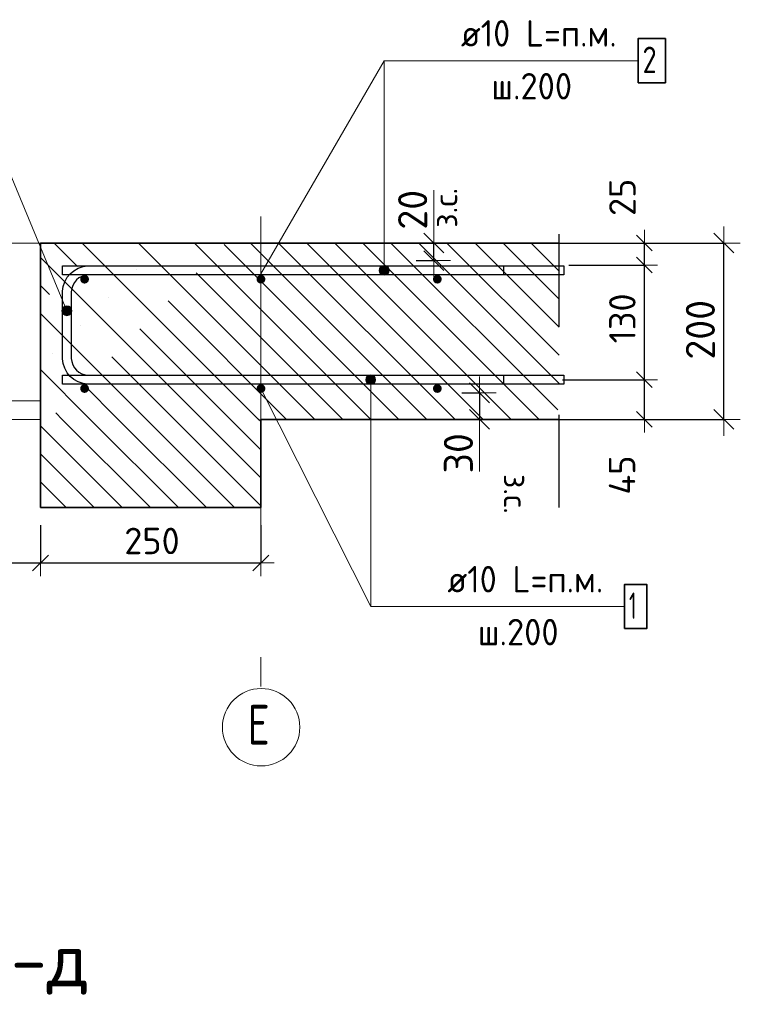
# Model space of a CAD drawing. Header units: metres. Extents: x -38 to 98, y -15 to 21.
# Tile 144 of 147: x 88.443 to 89.26, y -4.959 to -3.843. Entities that reach past the tile are written whole.
import ezdxf

# ---------------------------------------------------------------- set-up
doc = ezdxf.new("R2010")
doc.units = ezdxf.units.M
doc.header["$PDMODE"] = 65
for name, pattern in [('______11', [0.5, 0.4, -0.05, 0, -0.05]), ('______4', [0.135, 0.105, -0.03]), ('______5', [1.1, 0.8, -0.1, 0.1, -0.1])]:
    doc.linetypes.add(name, pattern=pattern)
for name, color, linetype, lineweight in [('XR$5$Арм. стержнями верхней зоны', 180, 'Continuous', 35), ('XR$5$Арм. стержнями нижней зоны', 180, 'Continuous', 35), ('XR$5$Арм.стержн. Арматура края', 96, 'Continuous', 35), ('XR$5$ВК__отв в полу 1-2 эт', 220, 'Continuous', 25), ('XR$5$Осевая линия (1)', 7, '______5', 13), ('XR$5$Размерная линия (1)', 7, 'Continuous', 13), ('XR$5$Размерная линия_ общее', 7, 'Continuous', 13)]:
    doc.layers.add(name, color=color, linetype=linetype, lineweight=lineweight)
doc.styles.add('ISOCPEUR', font='txt')
doc.dimstyles.new('DIMSTYLE_11', dxfattribs={"dimtxt": 0.033, "dimasz": 0.0375, "dimexe": 0, "dimexo": 0, "dimgap": 0.0165, "dimtad": 2, "dimdec": 0, "dimlfac": 1000, "dimrnd": 1, "dimzin": 12, "dimdsep": 46, "dimtxsty": 'ISOCPEUR', "dimblk1": 'ALL_ML_STRICH', "dimblk2": 'ALL_ML_STRICH', "dimsah": 1, "dimcen": 0, "dimclrd": 7, "dimclre": 256, "dimclrt": 7, "dimadec": 0, "dimazin": 0, "dimtfac": 1, "dimtdec": 0, "dimtix": 1, "dimtmove": 2, "dimatfit": 3, "dimfxl": 0, "dimtvp": 1.2, "dimtzin": 0, "dimlwd": 0, "dimlwe": -3, "dimarcsym": 0})
doc.dimstyles.new('DIMSTYLE_12', dxfattribs={"dimtxt": 0.03, "dimasz": 0.03, "dimexe": 0, "dimexo": 0, "dimgap": 0.015, "dimtad": 2, "dimdec": 0, "dimlfac": 1000, "dimrnd": 1, "dimzin": 12, "dimdsep": 46, "dimtxsty": 'ISOCPEUR', "dimblk1": 'ALL_ML_STRICH', "dimblk2": 'ALL_ML_STRICH', "dimsah": 1, "dimcen": 0, "dimclrd": 7, "dimclre": 256, "dimclrt": 7, "dimadec": 0, "dimazin": 0, "dimtfac": 1, "dimtdec": 0, "dimtix": 1, "dimtmove": 2, "dimatfit": 3, "dimfxl": 0, "dimtzin": 0, "dimlwd": 0, "dimlwe": -3, "dimarcsym": 0})
doc.dimstyles.new('DIMSTYLE_14', dxfattribs={"dimtxt": 0.03, "dimasz": 0.03, "dimexe": 0, "dimexo": 0, "dimgap": 0.015, "dimtad": 2, "dimdec": 0, "dimlfac": 1000, "dimrnd": 1, "dimzin": 12, "dimdsep": 46, "dimtxsty": 'ISOCPEUR', "dimblk1": 'ALL_ML_STRICH', "dimblk2": 'ALL_ML_STRICH', "dimsah": 1, "dimcen": 0, "dimclrd": 7, "dimclre": 256, "dimclrt": 7, "dimadec": 0, "dimazin": 0, "dimtfac": 1, "dimtdec": 0, "dimtix": 1, "dimtmove": 2, "dimatfit": 3, "dimfxl": 0, "dimtvp": 1.2, "dimtzin": 0, "dimlwd": 0, "dimlwe": -3, "dimarcsym": 0})
doc.dimstyles.new('DIMSTYLE_24', dxfattribs={"dimtxt": 0.03, "dimasz": 0.03, "dimexe": 0, "dimexo": 0, "dimgap": 0.015, "dimtad": 2, "dimdec": 0, "dimlfac": 1000, "dimrnd": 5, "dimzin": 12, "dimdsep": 46, "dimtxsty": 'ISOCPEUR', "dimblk1": 'ALL_ML_STRICH', "dimblk2": 'ALL_ML_STRICH', "dimsah": 1, "dimcen": 0, "dimclrd": 7, "dimclre": 256, "dimclrt": 7, "dimadec": 0, "dimazin": 0, "dimtfac": 1, "dimtdec": 0, "dimtix": 1, "dimtmove": 2, "dimatfit": 3, "dimfxl": 0, "dimtzin": 0, "dimlwd": 0, "dimlwe": -3, "dimarcsym": 0})
doc.dimstyles.new('DIMSTYLE_8', dxfattribs={"dimtxt": 0.033, "dimasz": 0.0375, "dimexe": 0, "dimexo": 0, "dimgap": 0.0165, "dimtad": 2, "dimdec": 0, "dimlfac": 1000, "dimrnd": 1, "dimzin": 12, "dimdsep": 46, "dimtxsty": 'ISOCPEUR', "dimblk1": 'ALL_ML_STRICH', "dimblk2": 'ALL_ML_STRICH', "dimsah": 1, "dimcen": 0, "dimclrd": 7, "dimclre": 256, "dimclrt": 7, "dimadec": 0, "dimazin": 0, "dimtfac": 1, "dimtdec": 0, "dimtix": 1, "dimtmove": 2, "dimatfit": 3, "dimfxl": 0, "dimtzin": 0, "dimlwd": 0, "dimlwe": -3, "dimarcsym": 0})
pattern_1 = [(135, (0, 0), (-0.031819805, -0.031819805), [0.4, -0.05, 0, -0.05]), (135, (-0.01591, -0.01591), (-0.031819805, -0.031819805), [0.8, -0.1, 0.1, -0.1])]

# ---------------------------------------------------------------- blocks, each defined once
blk = doc.blocks.new('ALL_ML_STRICH')
at = {"color": 0, "linetype": 'ByBlock', "lineweight": -2}
for p, q in [((-0.3, -0.3), (0.3, 0.3)), ((0, -0.5), (0, 0.5)), ((-1, 0), (0.5, 0))]:
    blk.add_line(p, q, dxfattribs=at)
blk = doc.blocks.new('*D673')
at = {"layer": 'DEFPOINTS', "color": 7, "linetype": 'Continuous', "lineweight": 13, "transparency": 33554687}
for p in [(89.0348, -4.0958), (89.0348, -4.2958), (89.2413, -4.2958)]:
    blk.add_point(p, dxfattribs=at)
at = {"layer": 'XR$5$Размерная линия_ общее', "color": 253, "linetype": 'Continuous', "lineweight": -2, "true_color": 0xa0a0a0, "transparency": 33554687}
for p, q in [((89.0548, -4.0958), (89.2413, -4.0958)), ((89.0548, -4.2958), (89.2413, -4.2958))]:
    blk.add_line(p, q, dxfattribs=at)
at = {"layer": 'XR$5$Размерная линия_ общее', "color": 7, "linetype": 'Continuous', "lineweight": -2, "transparency": 33554687}
blk.add_line((89.2413, -4.2958), (89.2413, -4.0958), dxfattribs=at)
at = {"layer": 'XR$5$Размерная линия_ общее', "color": 7, "linetype": 'Continuous', "lineweight": 13, "transparency": 33554687, "xscale": 0.0375, "yscale": 0.0375, "zscale": 0.0375}
for p, rotation in [((89.2413, -4.0958), 90), ((89.2413, -4.2958), 270)]:
    blk.add_blockref('ALL_ML_STRICH', p, dxfattribs=dict(at, rotation=rotation))
at = {"layer": 'XR$5$Размерная линия_ общее', "color": 7, "linetype": 'Continuous', "lineweight": 13, "transparency": 33554687, "insert": (89.2148, -4.1942), "char_height": 0.033, "width": 0.099, "attachment_point": 5, "rotation": 90, "style": 'ISOCPEUR'}
blk.add_mtext('\\A1;{200}', dxfattribs=at)
blk = doc.blocks.new('*D674')
at = {"layer": 'DEFPOINTS', "color": 7, "linetype": 'Continuous', "lineweight": 13, "transparency": 33554687}
for p in [(89.0386, -4.2508), (89.0515, -4.2958), (89.1513, -4.2958)]:
    blk.add_point(p, dxfattribs=at)
at = {"layer": 'XR$5$Размерная линия (1)', "color": 9, "linetype": 'Continuous', "lineweight": -2, "true_color": 0xc7c7c7, "transparency": 33554687}
for p, q in [((89.0586, -4.2508), (89.1513, -4.2508)), ((89.0715, -4.2958), (89.1513, -4.2958))]:
    blk.add_line(p, q, dxfattribs=at)
at = {"layer": 'XR$5$Размерная линия (1)', "color": 7, "linetype": 'Continuous', "lineweight": -2, "transparency": 33554687}
blk.add_line((89.1513, -4.2958), (89.1513, -4.2508), dxfattribs=at)
at = {"layer": 'XR$5$Размерная линия (1)', "color": 7, "linetype": 'Continuous', "lineweight": 13, "transparency": 33554687, "xscale": 0.03, "yscale": 0.03, "zscale": 0.03}
for p, rotation in [((89.1513, -4.2508), 90), ((89.1513, -4.2958), 270)]:
    blk.add_blockref('ALL_ML_STRICH', p, dxfattribs=dict(at, rotation=rotation))
at = {"layer": 'XR$5$Размерная линия (1)', "color": 7, "linetype": 'Continuous', "lineweight": 13, "transparency": 33554687, "insert": (89.126, -4.359), "char_height": 0.03, "width": 0.06, "attachment_point": 5, "rotation": 90, "style": 'ISOCPEUR'}
blk.add_mtext('\\A1;{45}', dxfattribs=at)
blk = doc.blocks.new('*D675')
at = {"layer": 'DEFPOINTS', "color": 7, "linetype": 'Continuous', "lineweight": 13, "transparency": 33554687}
for p in [(89.0457, -4.1208), (89.0386, -4.2508), (89.1513, -4.2508)]:
    blk.add_point(p, dxfattribs=at)
at = {"layer": 'XR$5$Размерная линия (1)', "color": 9, "linetype": 'Continuous', "lineweight": -2, "true_color": 0xc7c7c7, "transparency": 33554687}
for p, q in [((89.0657, -4.1208), (89.1513, -4.1208)), ((89.0586, -4.2508), (89.1513, -4.2508))]:
    blk.add_line(p, q, dxfattribs=at)
at = {"layer": 'XR$5$Размерная линия (1)', "color": 7, "linetype": 'Continuous', "lineweight": -2, "transparency": 33554687}
blk.add_line((89.1513, -4.2508), (89.1513, -4.1208), dxfattribs=at)
at = {"layer": 'XR$5$Размерная линия (1)', "color": 7, "linetype": 'Continuous', "lineweight": 13, "transparency": 33554687, "xscale": 0.03, "yscale": 0.03, "zscale": 0.03}
for p, rotation in [((89.1513, -4.1208), 90), ((89.1513, -4.2508), 270)]:
    blk.add_blockref('ALL_ML_STRICH', p, dxfattribs=dict(at, rotation=rotation))
at = {"layer": 'XR$5$Размерная линия (1)', "color": 7, "linetype": 'Continuous', "lineweight": 13, "transparency": 33554687, "insert": (89.1263, -4.1813), "char_height": 0.03, "width": 0.09, "attachment_point": 5, "rotation": 90, "style": 'ISOCPEUR'}
blk.add_mtext('\\A1;{130}', dxfattribs=at)
blk = doc.blocks.new('*D676')
at = {"layer": 'DEFPOINTS', "color": 7, "linetype": 'Continuous', "lineweight": 13, "transparency": 33554687}
for p in [(89.0278, -4.0958), (89.0457, -4.1208), (89.1513, -4.1208)]:
    blk.add_point(p, dxfattribs=at)
at = {"layer": 'XR$5$Размерная линия (1)', "color": 9, "linetype": 'Continuous', "lineweight": -2, "true_color": 0xc7c7c7, "transparency": 33554687}
for p, q in [((89.0478, -4.0958), (89.1513, -4.0958)), ((89.0657, -4.1208), (89.1513, -4.1208))]:
    blk.add_line(p, q, dxfattribs=at)
at = {"layer": 'XR$5$Размерная линия (1)', "color": 7, "linetype": 'Continuous', "lineweight": -2, "transparency": 33554687}
blk.add_line((89.1513, -4.1208), (89.1513, -4.0958), dxfattribs=at)
at = {"layer": 'XR$5$Размерная линия (1)', "color": 7, "linetype": 'Continuous', "lineweight": 13, "transparency": 33554687, "xscale": 0.03, "yscale": 0.03, "zscale": 0.03}
for p, rotation in [((89.1513, -4.0958), 90), ((89.1513, -4.1208), 270)]:
    blk.add_blockref('ALL_ML_STRICH', p, dxfattribs=dict(at, rotation=rotation))
at = {"layer": 'XR$5$Размерная линия (1)', "color": 7, "linetype": 'Continuous', "lineweight": 13, "transparency": 33554687, "insert": (89.1264, -4.044), "char_height": 0.03, "width": 0.06, "attachment_point": 5, "rotation": 90, "style": 'ISOCPEUR'}
blk.add_mtext('\\A1;{25}', dxfattribs=at)
blk = doc.blocks.new('*D701')
at = {"layer": 'DEFPOINTS', "color": 7, "linetype": 'Continuous', "lineweight": 13, "transparency": 33554687}
for p in [(88.8725, -4.0958), (88.8725, -4.1158), (88.9125, -4.1158)]:
    blk.add_point(p, dxfattribs=at)
at = {"layer": 'XR$5$Размерная линия_ общее', "color": 253, "linetype": 'Continuous', "lineweight": -2, "true_color": 0xa0a0a0, "transparency": 33554687}
for p, q in [((88.8925, -4.0958), (88.9125, -4.0958)), ((88.8925, -4.1158), (88.9125, -4.1158))]:
    blk.add_line(p, q, dxfattribs=at)
at = {"layer": 'XR$5$Размерная линия_ общее', "color": 7, "linetype": 'Continuous', "lineweight": -2, "transparency": 33554687}
blk.add_line((88.9125, -4.1158), (88.9125, -4.0958), dxfattribs=at)
at = {"layer": 'XR$5$Размерная линия_ общее', "color": 7, "linetype": 'Continuous', "lineweight": 13, "transparency": 33554687, "xscale": 0.0375, "yscale": 0.0375, "zscale": 0.0375}
for p, rotation in [((88.9125, -4.0958), 90), ((88.9125, -4.1158), 270)]:
    blk.add_blockref('ALL_ML_STRICH', p, dxfattribs=dict(at, rotation=rotation))
at = {"layer": 'XR$5$Размерная линия_ общее', "color": 7, "linetype": 'Continuous', "lineweight": 13, "transparency": 33554687, "insert": (88.9121, -4.0785), "char_height": 0.027, "width": 0.00135, "attachment_point": 1, "rotation": 90, "line_spacing_factor": 0.60241, "style": 'ISOCPEUR'}
blk.add_mtext('з.с.', dxfattribs=at)
at = {"layer": 'XR$5$Размерная линия_ общее', "color": 7, "linetype": 'Continuous', "lineweight": 13, "transparency": 33554687, "insert": (88.8885, -4.0581), "char_height": 0.033, "width": 0.066, "attachment_point": 5, "rotation": 90, "style": 'ISOCPEUR'}
blk.add_mtext('\\A1;{20}', dxfattribs=at)
blk = doc.blocks.new('*D702')
at = {"layer": 'DEFPOINTS', "color": 7, "linetype": 'Continuous', "lineweight": 13, "transparency": 33554687}
for p in [(88.9244, -4.2658), (88.9644, -4.2658), (88.9244, -4.2958)]:
    blk.add_point(p, dxfattribs=at)
at = {"layer": 'XR$5$Размерная линия_ общее', "color": 253, "linetype": 'Continuous', "lineweight": -2, "true_color": 0xa0a0a0, "transparency": 33554687}
for p, q in [((88.9444, -4.2658), (88.9644, -4.2658)), ((88.9444, -4.2958), (88.9644, -4.2958))]:
    blk.add_line(p, q, dxfattribs=at)
at = {"layer": 'XR$5$Размерная линия_ общее', "color": 7, "linetype": 'Continuous', "lineweight": -2, "transparency": 33554687}
blk.add_line((88.9644, -4.2658), (88.9644, -4.2958), dxfattribs=at)
at = {"layer": 'XR$5$Размерная линия_ общее', "color": 7, "linetype": 'Continuous', "lineweight": 13, "transparency": 33554687, "xscale": 0.0375, "yscale": 0.0375, "zscale": 0.0375}
for p, rotation in [((88.9644, -4.2658), 90), ((88.9644, -4.2958), 270)]:
    blk.add_blockref('ALL_ML_STRICH', p, dxfattribs=dict(at, rotation=rotation))
at = {"layer": 'XR$5$Размерная линия_ общее', "color": 7, "linetype": 'Continuous', "lineweight": 13, "transparency": 33554687, "insert": (88.9404, -4.3343), "char_height": 0.033, "width": 0.066, "attachment_point": 5, "rotation": 90, "style": 'ISOCPEUR'}
blk.add_mtext('\\A1;{30}', dxfattribs=at)
at = {"layer": 'XR$5$Размерная линия_ общее', "color": 7, "linetype": 'Continuous', "lineweight": 13, "transparency": 33554687, "insert": (89.0189, -4.3578), "char_height": 0.027, "width": 0.00135, "attachment_point": 1, "rotation": 270, "line_spacing_factor": 0.60241, "style": 'ISOCPEUR'}
blk.add_mtext('з.с.', dxfattribs=at)
blk = doc.blocks.new('*D706')
at = {"layer": 'DEFPOINTS', "color": 7, "linetype": 'Continuous', "lineweight": 13, "transparency": 33554687}
for p in [(88.2864, -4.2958), (88.4664, -4.3958), (88.2864, -4.4587)]:
    blk.add_point(p, dxfattribs=at)
at = {"layer": 'XR$5$Размерная линия (1)', "color": 9, "linetype": 'Continuous', "lineweight": -2, "true_color": 0xc7c7c7, "transparency": 33554687}
for p, q in [((88.2864, -4.3158), (88.2864, -4.4587)), ((88.4664, -4.4158), (88.4664, -4.4587))]:
    blk.add_line(p, q, dxfattribs=at)
at = {"layer": 'XR$5$Размерная линия (1)', "color": 7, "linetype": 'Continuous', "lineweight": -2, "transparency": 33554687}
blk.add_line((88.2864, -4.4587), (88.4664, -4.4587), dxfattribs=at)
at = {"layer": 'XR$5$Размерная линия (1)', "color": 7, "linetype": 'Continuous', "lineweight": 13, "transparency": 33554687, "xscale": 0.03, "yscale": 0.03, "zscale": 0.03, "rotation": 180}
blk.add_blockref('ALL_ML_STRICH', (88.2864, -4.4587), dxfattribs=at)
at = {"layer": 'XR$5$Размерная линия (1)', "color": 7, "linetype": 'Continuous', "lineweight": 13, "transparency": 33554687, "xscale": 0.03, "yscale": 0.03, "zscale": 0.03}
blk.add_blockref('ALL_ML_STRICH', (88.4664, -4.4587), dxfattribs=at)
at = {"layer": 'XR$5$Размерная линия (1)', "color": 7, "linetype": 'Continuous', "lineweight": 13, "transparency": 33554687, "insert": (88.3809, -4.4337), "char_height": 0.03, "width": 0.09, "attachment_point": 5, "style": 'ISOCPEUR'}
blk.add_mtext('\\A1;{180}', dxfattribs=at)
blk = doc.blocks.new('*D707')
at = {"layer": 'DEFPOINTS', "color": 7, "linetype": 'Continuous', "lineweight": 13, "transparency": 33554687}
for p in [(88.4664, -4.3958), (88.7164, -4.3958), (88.4664, -4.4587)]:
    blk.add_point(p, dxfattribs=at)
at = {"layer": 'XR$5$Размерная линия (1)', "color": 9, "linetype": 'Continuous', "lineweight": -2, "true_color": 0xc7c7c7, "transparency": 33554687}
for p, q in [((88.4664, -4.4158), (88.4664, -4.4587)), ((88.7164, -4.4158), (88.7164, -4.4587))]:
    blk.add_line(p, q, dxfattribs=at)
at = {"layer": 'XR$5$Размерная линия (1)', "color": 7, "linetype": 'Continuous', "lineweight": -2, "transparency": 33554687}
blk.add_line((88.4664, -4.4587), (88.7164, -4.4587), dxfattribs=at)
at = {"layer": 'XR$5$Размерная линия (1)', "color": 7, "linetype": 'Continuous', "lineweight": 13, "transparency": 33554687, "xscale": 0.03, "yscale": 0.03, "zscale": 0.03, "rotation": 180}
blk.add_blockref('ALL_ML_STRICH', (88.4664, -4.4587), dxfattribs=at)
at = {"layer": 'XR$5$Размерная линия (1)', "color": 7, "linetype": 'Continuous', "lineweight": 13, "transparency": 33554687, "xscale": 0.03, "yscale": 0.03, "zscale": 0.03}
blk.add_blockref('ALL_ML_STRICH', (88.7164, -4.4587), dxfattribs=at)
at = {"layer": 'XR$5$Размерная линия (1)', "color": 7, "linetype": 'Continuous', "lineweight": 13, "transparency": 33554687, "insert": (88.5929, -4.4337), "char_height": 0.03, "width": 0.09, "attachment_point": 5, "style": 'ISOCPEUR'}
blk.add_mtext('\\A1;{250}', dxfattribs=at)

msp = doc.modelspace()

# ---------------------------------------------------------------- hatches: boundary and pattern name
at = {"linetype": 'Continuous', "lineweight": 13, "transparency": 33554687}
h = msp.add_hatch(dxfattribs=at)
h.set_pattern_fill('____', scale=0.225, style=0, pattern_type=2)
h.set_pattern_definition([(0, (0.45, 0.45), (0.225, 0.225), [0.225, -0.225]), (90, (0.45, 0.45), (-0.225, 0.225), [0.225, -0.225])])
h.paths.add_polyline_path([(88.4664, -4.0958), (88.2864, -4.0958), (88.2864, -4.2958), (88.4664, -4.2958)], flags=0)
h = msp.add_hatch(dxfattribs=at)
h.set_pattern_fill('__________540', scale=0.015, style=0, pattern_type=2)
h.set_pattern_definition(pattern_1)
h.paths.add_polyline_path([(88.4664, -4.0958), (88.4664, -4.2958), (89.0548, -4.2958), (89.0548, -4.0958)], flags=0)
at = {"linetype": 'Continuous', "lineweight": 25, "transparency": 33554687}
h = msp.add_hatch(dxfattribs=at)
h.set_pattern_fill('__________540', scale=0.015, style=0, pattern_type=2)
h.set_pattern_definition(pattern_1)
h.paths.add_polyline_path([(88.7164, -4.2958), (88.4664, -4.2958), (88.4664, -4.3958), (88.7164, -4.3958)], flags=0)
at = {"layer": 'XR$5$Арм. стержнями верхней зоны', "linetype": 'Continuous', "lineweight": 50, "transparency": 33554687}
for points in [[(88.5215, -4.1368), (88.5211, -4.1349), (88.52, -4.1333), (88.5184, -4.1322), (88.5165, -4.1318), (88.5146, -4.1322), (88.5129, -4.1333), (88.5119, -4.1349), (88.5115, -4.1368), (88.5119, -4.1388), (88.5129, -4.1404), (88.5146, -4.1415), (88.5165, -4.1418), (88.5184, -4.1415), (88.52, -4.1404), (88.5211, -4.1388)], [(88.7215, -4.1368), (88.7211, -4.1349), (88.72, -4.1333), (88.7184, -4.1322), (88.7165, -4.1318), (88.7146, -4.1322), (88.7129, -4.1333), (88.7119, -4.1349), (88.7115, -4.1368), (88.7119, -4.1388), (88.7129, -4.1404), (88.7146, -4.1415), (88.7165, -4.1418), (88.7184, -4.1415), (88.72, -4.1404), (88.7211, -4.1388)], [(88.9215, -4.1368), (88.9211, -4.1349), (88.92, -4.1333), (88.9184, -4.1322), (88.9165, -4.1318), (88.9146, -4.1322), (88.9129, -4.1333), (88.9119, -4.1349), (88.9115, -4.1368), (88.9119, -4.1388), (88.9129, -4.1404), (88.9146, -4.1415), (88.9165, -4.1418), (88.9184, -4.1415), (88.92, -4.1404), (88.9211, -4.1388)]]:
    msp.add_hatch(color=4, dxfattribs=at).paths.add_polyline_path(points)
at = {"layer": 'XR$5$Арм. стержнями верхней зоны', "linetype": 'Continuous', "lineweight": 13, "transparency": 33554687}
for points in [[(88.8611, -4.124), (88.8514, -4.124), (88.8506, -4.1268)], [(88.8611, -4.124), (88.8506, -4.1268), (88.8618, -4.1268)], [(88.8618, -4.1268), (88.8506, -4.1268), (88.8514, -4.1297)], [(88.859, -4.122), (88.8534, -4.122), (88.8514, -4.124)], [(88.859, -4.122), (88.8514, -4.124), (88.8611, -4.124)], [(88.8618, -4.1268), (88.8514, -4.1297), (88.8611, -4.1297)], [(88.8611, -4.1297), (88.8514, -4.1297), (88.8534, -4.1317)], [(88.8534, -4.122), (88.859, -4.122), (88.8562, -4.1212)], [(88.8611, -4.1297), (88.8534, -4.1317), (88.859, -4.1317)], [(88.859, -4.1317), (88.8534, -4.1317), (88.8562, -4.1325)]]:
    msp.add_hatch(color=7, dxfattribs=at).paths.add_polyline_path(points)
at = {"layer": 'XR$5$Арм. стержнями нижней зоны', "linetype": 'Continuous', "lineweight": 13, "transparency": 33554687}
for points in [[(88.8353, -4.2508), (88.8465, -4.2508), (88.8457, -4.248)], [(88.8353, -4.2508), (88.8457, -4.248), (88.8361, -4.248)], [(88.8361, -4.2537), (88.8465, -4.2508), (88.8353, -4.2508)], [(88.8361, -4.248), (88.8457, -4.248), (88.8437, -4.246)], [(88.8361, -4.248), (88.8437, -4.246), (88.8381, -4.246)], [(88.8361, -4.2537), (88.8457, -4.2537), (88.8465, -4.2508)], [(88.8381, -4.2557), (88.8457, -4.2537), (88.8361, -4.2537)], [(88.8381, -4.246), (88.8437, -4.246), (88.8409, -4.2452)], [(88.8381, -4.2557), (88.8437, -4.2557), (88.8457, -4.2537)], [(88.8437, -4.2557), (88.8381, -4.2557), (88.8409, -4.2565)]]:
    msp.add_hatch(color=7, dxfattribs=at).paths.add_polyline_path(points)
at = {"layer": 'XR$5$Арм. стержнями нижней зоны', "linetype": 'Continuous', "lineweight": 50, "transparency": 33554687}
for points in [[(88.5215, -4.2608), (88.5211, -4.2589), (88.52, -4.2573), (88.5184, -4.2562), (88.5165, -4.2558), (88.5146, -4.2562), (88.5129, -4.2573), (88.5119, -4.2589), (88.5115, -4.2608), (88.5119, -4.2628), (88.5129, -4.2644), (88.5146, -4.2655), (88.5165, -4.2658), (88.5184, -4.2655), (88.52, -4.2644), (88.5211, -4.2628)], [(88.7215, -4.2608), (88.7211, -4.2589), (88.72, -4.2573), (88.7184, -4.2562), (88.7165, -4.2558), (88.7146, -4.2562), (88.7129, -4.2573), (88.7119, -4.2589), (88.7115, -4.2608), (88.7119, -4.2628), (88.7129, -4.2644), (88.7146, -4.2655), (88.7165, -4.2658), (88.7184, -4.2655), (88.72, -4.2644), (88.7211, -4.2628)], [(88.9215, -4.2608), (88.9211, -4.2589), (88.92, -4.2573), (88.9184, -4.2562), (88.9165, -4.2558), (88.9146, -4.2562), (88.9129, -4.2573), (88.9119, -4.2589), (88.9115, -4.2608), (88.9119, -4.2628), (88.9129, -4.2644), (88.9146, -4.2655), (88.9165, -4.2658), (88.9184, -4.2655), (88.92, -4.2644), (88.9211, -4.2628)]]:
    msp.add_hatch(color=4, dxfattribs=at).paths.add_polyline_path(points)
at = {"layer": 'XR$5$Арм.стержн. Арматура края', "linetype": 'Continuous', "lineweight": 13, "transparency": 33554687}
for points in [[(88.4971, -4.167), (88.4919, -4.1692), (88.4908, -4.1718)], [(88.4971, -4.167), (88.4908, -4.1718), (88.4997, -4.1681)], [(88.4997, -4.1681), (88.4908, -4.1718), (88.4912, -4.1747)], [(88.4997, -4.1681), (88.4912, -4.1747), (88.5015, -4.1704)], [(88.5015, -4.1704), (88.4912, -4.1747), (88.493, -4.177)], [(88.4919, -4.1692), (88.4971, -4.167), (88.4942, -4.1674)], [(88.5015, -4.1704), (88.493, -4.177), (88.5019, -4.1733)], [(88.5019, -4.1733), (88.493, -4.177), (88.4956, -4.1781)], [(88.5019, -4.1733), (88.4956, -4.1781), (88.5008, -4.1759)], [(88.5008, -4.1759), (88.4956, -4.1781), (88.4985, -4.1778)]]:
    msp.add_hatch(color=7, dxfattribs=at).paths.add_polyline_path(points)

# ---------------------------------------------------------------- linework, layer by layer
at = {"color": 7, "linetype": '______4', "lineweight": 25, "transparency": 33554687}
msp.add_line((89.0548, -4.3958), (89.0548, -3.9958), dxfattribs=at)
at = {"color": 7, "linetype": 'Continuous', "lineweight": 13, "transparency": 33554687}
for p, q in [((88.9125, -4.0958), (88.9125, -4.0358)), ((88.9644, -4.2958), (88.9644, -4.3548))]:
    msp.add_line(p, q, dxfattribs=at)
at = {"color": 7, "linetype": 'Continuous', "lineweight": 35, "transparency": 33554687}
for p, q in [((88.4664, -4.0958), (88.4664, -4.2958)), ((89.0548, -4.0958), (88.4664, -4.0958)), ((88.4664, -4.2958), (88.4664, -4.3958)), ((88.7164, -4.2958), (89.0548, -4.2958)), ((88.7164, -4.3958), (88.7164, -4.2958)), ((88.4664, -4.3958), (88.7164, -4.3958))]:
    msp.add_line(p, q, dxfattribs=at)
at = {"color": 7, "linetype": 'Continuous', "lineweight": 13, "transparency": 33554687}
msp.add_lwpolyline([(88.4664, -4.0958), (88.2864, -4.0958), (88.2864, -4.2958), (88.4664, -4.2958), (88.4664, -4.0958)], close=True, dxfattribs=at)
at = {"layer": 'XR$5$Арм. стержнями верхней зоны', "color": 7, "linetype": 'Continuous', "lineweight": 13, "transparency": 33554687}
for p, q in [((88.8562, -3.889), (89.1442, -3.889)), ((88.8562, -3.889), (88.8562, -4.1268)), ((88.8506, -4.1268), (88.8506, -4.1268)), ((88.8562, -4.1212), (88.8562, -4.1212)), ((88.8618, -4.1268), (88.8618, -4.1268)), ((88.8562, -4.1325), (88.8562, -4.1325))]:
    msp.add_line(p, q, dxfattribs=at)
at = {"layer": 'XR$5$Арм. стержнями верхней зоны', "color": 7, "linetype": 'Continuous', "lineweight": 35, "transparency": 33554687}
msp.add_lwpolyline([(89.1442, -3.914), (89.1752, -3.914), (89.1752, -3.864), (89.1442, -3.864), (89.1442, -3.914)], dxfattribs=at)
at = {"layer": 'XR$5$Арм. стержнями верхней зоны', "color": 4, "linetype": 'Continuous', "lineweight": 25, "transparency": 33554687}
msp.add_lwpolyline([(88.4914, -4.1218), (89.0598, -4.1218), (89.0598, -4.1318), (88.4914, -4.1318), (88.4914, -4.1218)], dxfattribs=at)
at = {"layer": 'XR$5$Арм. стержнями верхней зоны', "color": 7, "linetype": 'Continuous', "lineweight": 13, "transparency": 33554687}
msp.add_circle((88.8562, -4.1268), 0.00563, dxfattribs=at)
at = {"layer": 'XR$5$Арм. стержнями нижней зоны', "color": 7, "linetype": 'Continuous', "lineweight": 13, "transparency": 33554687}
for p, q in [((88.8353, -4.2508), (88.8353, -4.2508)), ((88.8409, -4.2452), (88.8409, -4.2452)), ((88.8409, -4.5081), (88.8409, -4.2508)), ((88.8465, -4.2508), (88.8465, -4.2508)), ((88.8409, -4.2565), (88.8409, -4.2565)), ((88.8409, -4.5081), (89.1289, -4.5081))]:
    msp.add_line(p, q, dxfattribs=at)
at = {"layer": 'XR$5$Арм. стержнями нижней зоны', "color": 4, "linetype": 'Continuous', "lineweight": 25, "transparency": 33554687}
msp.add_lwpolyline([(88.4914, -4.2458), (89.0598, -4.2458), (89.0598, -4.2558), (88.4914, -4.2558), (88.4914, -4.2458)], dxfattribs=at)
at = {"layer": 'XR$5$Арм. стержнями нижней зоны', "color": 7, "linetype": 'Continuous', "lineweight": 35, "transparency": 33554687}
msp.add_lwpolyline([(89.1289, -4.5331), (89.1539, -4.5331), (89.1539, -4.4831), (89.1289, -4.4831), (89.1289, -4.5331)], dxfattribs=at)
at = {"layer": 'XR$5$Арм. стержнями нижней зоны', "color": 7, "linetype": 'Continuous', "lineweight": 13, "transparency": 33554687}
msp.add_circle((88.8409, -4.2508), 0.00563, dxfattribs=at)
at = {"layer": 'XR$5$Арм.стержн. Арматура края', "color": 7, "linetype": 'Continuous', "lineweight": 13, "transparency": 33554687}
for p, q in [((88.4034, -3.9486), (88.4964, -4.1726)), ((88.4912, -4.1747), (88.4912, -4.1747)), ((88.4942, -4.1674), (88.4942, -4.1674)), ((88.5015, -4.1704), (88.5015, -4.1704)), ((88.4985, -4.1778), (88.4985, -4.1778))]:
    msp.add_line(p, q, dxfattribs=at)
at = {"layer": 'XR$5$Арм.стержн. Арматура края', "color": 4, "linetype": 'Continuous', "lineweight": 25, "transparency": 33554687}
msp.add_lwpolyline([(88.9914, -4.2558), (88.5199, -4.2558), (88.5147, -4.2551), (88.5093, -4.2533), (88.5043, -4.2505), (88.5001, -4.2471), (88.4967, -4.2429), (88.4939, -4.2379), (88.4921, -4.2325), (88.4914, -4.2273), (88.4914, -4.1504), (88.4921, -4.1452), (88.4939, -4.1398), (88.4967, -4.1347), (88.5001, -4.1306), (88.5043, -4.1272), (88.5093, -4.1244), (88.5147, -4.1226), (88.5199, -4.1218), (88.9914, -4.1218), (88.9914, -4.1318), (88.5206, -4.1318), (88.517, -4.1324), (88.5133, -4.1336), (88.51, -4.1354), (88.5072, -4.1377), (88.5049, -4.1404), (88.5031, -4.1438), (88.5019, -4.1475), (88.5014, -4.1511), (88.5014, -4.2266), (88.5019, -4.2302), (88.5031, -4.2339), (88.5049, -4.2372), (88.5072, -4.24), (88.51, -4.2423), (88.5133, -4.2441), (88.517, -4.2453), (88.5206, -4.2458), (88.9914, -4.2458), (88.9914, -4.2558)], dxfattribs=at)
at = {"layer": 'XR$5$Арм.стержн. Арматура края', "color": 7, "linetype": 'Continuous', "lineweight": 13, "transparency": 33554687}
msp.add_circle((88.4964, -4.1726), 0.00563, dxfattribs=at)
at = {"layer": 'XR$5$ВК__отв в полу 1-2 эт', "color": 7, "linetype": 'Continuous', "lineweight": 13, "transparency": 33554687}
for p, q in [((88.7165, -4.1308), (88.8562, -3.889)), ((88.7165, -4.2608), (88.8409, -4.5081))]:
    msp.add_line(p, q, dxfattribs=at)
at = {"layer": 'XR$5$Осевая линия (1)', "color": 253, "linetype": '______11', "lineweight": 13, "true_color": 0xa0a0a0, "transparency": 33554687}
msp.add_line((88.7164, -4.0657), (88.7164, -4.5989), dxfattribs=at)
at = {"layer": 'XR$5$Осевая линия (1)', "color": 7, "linetype": 'Continuous', "lineweight": 13, "transparency": 33554687}
msp.add_circle((88.7167, -4.645), 0.0439, dxfattribs=at)

# ---------------------------------------------------------------- texts
at = {"color": 7, "linetype": 'Continuous', "lineweight": 13, "transparency": 33554687, "insert": (88.4532, -4.9135), "char_height": 0.06, "width": 0.153391, "attachment_point": 5, "style": 'ISOCPEUR'}
msp.add_mtext('\\A1;{\\fISOCPEUR|i0|b0;\\H0.060000;\\W1.000000;\\C7;д-д}\\P', dxfattribs=at)
at = {"layer": 'XR$5$Арм. стержнями верхней зоны', "color": 7, "linetype": 'Continuous', "lineweight": 25, "transparency": 33554687, "char_height": 0.03, "attachment_point": 7, "style": 'ISOCPEUR'}
for s, insert, width in [('\\W0.94;ø10 L=п.м.', (88.9432, -3.873), 0.199983), ('\\W0.78;2', (89.1492, -3.903), 0.032641), ('\\W0.95;ш.200 ', (88.9777, -3.933), 0.1312)]:
    msp.add_mtext(s, dxfattribs=dict(at, insert=insert, width=width))
at = {"layer": 'XR$5$Арм. стержнями нижней зоны', "color": 7, "linetype": 'Continuous', "lineweight": 25, "transparency": 33554687, "char_height": 0.03, "attachment_point": 7, "style": 'ISOCPEUR'}
for s, insert, width in [('\\W0.94;ø10 L=п.м.', (88.9279, -4.4921), 0.199983), ('\\W0.56;1', (89.1339, -4.5221), 0.023333), ('\\W0.95;ш.200 ', (88.9624, -4.5521), 0.1312)]:
    msp.add_mtext(s, dxfattribs=dict(at, insert=insert, width=width))
at = {"layer": 'XR$5$Осевая линия (1)', "color": 7, "linetype": 'Continuous', "lineweight": 13, "transparency": 33554687, "insert": (88.701, -4.6646), "char_height": 0.045, "width": 0.048961, "attachment_point": 7, "style": 'ISOCPEUR'}
msp.add_mtext('\\W0.78;Е', dxfattribs=at)

# ---------------------------------------------------------------- dimensions: what is measured, and where the dimension line sits
at = {"layer": 'XR$5$Размерная линия (1)', "color": 7, "linetype": 'Continuous', "lineweight": 13, "transparency": 33554687}
for base, p1, p2, dimstyle, picture, middle in [((89.1513, -4.0958), (89.0657, -4.1208), (89.0478, -4.0958), 'DIMSTYLE_14', '*D676', (89.1264, -4.044)), ((89.1513, -4.1208), (89.0586, -4.2508), (89.0657, -4.1208), 'DIMSTYLE_12', '*D675', (89.1263, -4.1813)), ((89.1513, -4.2508), (89.0715, -4.2958), (89.0586, -4.2508), 'DIMSTYLE_14', '*D674', (89.126, -4.359))]:
    dim = msp.add_linear_dim(base=base, p1=p1, p2=p2, angle=90, dimstyle=dimstyle, override={"dimpost": '<>', "dimclrd": 7, "dimclre": 9, "dimclrt": 7, "dimlwd": 0, "dimlwe": 65533}, dxfattribs=at)
    dim.commit()
    dim.dimension.update_dxf_attribs({"geometry": picture, "text_midpoint": middle, "dimtype": 160})
for base, p1, p2, picture, middle in [((88.4664, -4.4587), (88.2864, -4.3158), (88.4664, -4.4158), '*D706', (88.3809, -4.4337)), ((88.7164, -4.4587), (88.4664, -4.4158), (88.7164, -4.4158), '*D707', (88.5929, -4.4337))]:
    dim = msp.add_linear_dim(base=base, p1=p1, p2=p2, dimstyle='DIMSTYLE_24', override={"dimpost": '<>', "dimclrd": 7, "dimclre": 9, "dimclrt": 7, "dimlwd": 0, "dimlwe": 65533}, dxfattribs=at)
    dim.commit()
    dim.dimension.update_dxf_attribs({"geometry": picture, "text_midpoint": middle, "dimtype": 160})
at = {"layer": 'XR$5$Размерная линия_ общее', "color": 7, "linetype": 'Continuous', "lineweight": 13, "transparency": 33554687}
for base, p1, p2, angle, picture, middle in [((88.9125, -4.0958), (88.8925, -4.1158), (88.8925, -4.0958), 90, '*D701', (88.8885, -4.0581)), ((88.9644, -4.2958), (88.9444, -4.2658), (88.9444, -4.2958), 270, '*D702', (88.9404, -4.3343))]:
    dim = msp.add_linear_dim(base=base, p1=p1, p2=p2, angle=angle, text='<>\\Xз.с.', dimstyle='DIMSTYLE_11', override={"dimpost": '<>', "dimclrd": 7, "dimclre": 253, "dimclrt": 7, "dimlwd": 0, "dimlwe": 65533}, dxfattribs=at)
    dim.commit()
    dim.dimension.update_dxf_attribs({"geometry": picture, "text_midpoint": middle, "dimtype": 160})
dim = msp.add_linear_dim(base=(89.2413, -4.0958), p1=(89.0548, -4.2958), p2=(89.0548, -4.0958), angle=90, dimstyle='DIMSTYLE_8', override={"dimpost": '<>', "dimclrd": 7, "dimclre": 253, "dimclrt": 7, "dimlwd": 0, "dimlwe": 65533}, dxfattribs=at)
dim.commit()
dim.dimension.update_dxf_attribs({"geometry": '*D673', "text_midpoint": (89.2148, -4.1942), "dimtype": 160})

doc.saveas('drawing.dxf')
